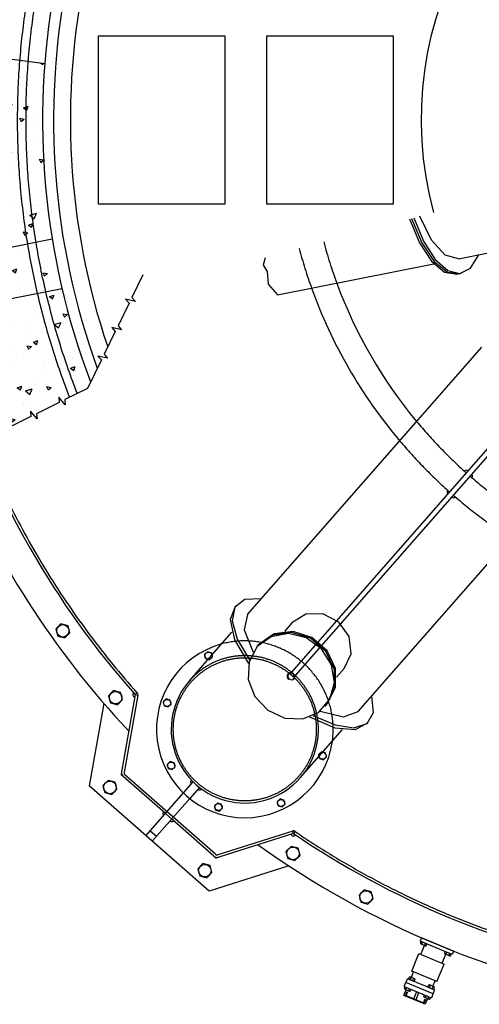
# Model space of a CAD drawing. Extents: x -1507204116 to 3732041488, y -170180604 to 62810664.
# Tile 20 of 54: x 123439 to 124531, y -693 to 1645. Entities that reach past the tile are written whole.
import ezdxf

# ---------------------------------------------------------------- set-up
doc = ezdxf.new("R2010")
doc.units = 0
doc.header["$LTSCALE"] = 1000
doc.header["$MEASUREMENT"] = 0
for name, pattern in [('TRATTEGGIATAX2', [1.5, 1, -0.5]), ('TRATTI1', [4, 2.5, -1.5]), ('TRATTI2', [10, 6, -4])]:
    doc.linetypes.add(name, pattern=pattern)
doc.layers.get('0').update_dxf_attribs({"linetype": 'CONTINUOUS'})
for name, color, linetype in [('CONTORNO', 7, 'CONTINUOUS'), ('LINEAFIN', 4, 'CONTINUOUS'), ('SALDATUR', 3, 'CONTINUOUS'), ('TRATTEGG', 4, 'CONTINUOUS'), ('TRATTI1', 2, 'TRATTI1'), ('TRATTI2', 2, 'TRATTI2')]:
    doc.layers.add(name, color=color, linetype=linetype)

# ---------------------------------------------------------------- blocks, each defined once
blk = doc.blocks.new('*X229')
at = {"color": 0}
for p, q in [((8451.4, 3915.7), (8456.3, 3919.8)), ((8456.3, 3919.8), (8453.8, 3921.5)), ((8476.2, 3908.8), (8476.2, 3908.8)), ((8443.1, 3884), (8443.1, 3884)), ((8462.1, 3873.7), (8462.1, 3873.7)), ((8491.9, 3859.7), (8491.9, 3859.7)), ((8510.3, 3872.2), (8510.3, 3872.2)), ((8543.9, 3848.9), (8542.9, 3860.1)), ((8550.8, 3854.7), (8542.9, 3860.1)), ((8564, 3865.8), (8564, 3865.8)), ((8591.3, 3861.2), (8591.3, 3861.2)), ((8625.3, 3860.9), (8625.3, 3860.9)), ((8635.9, 3871.6), (8635.9, 3871.6)), ((8671.1, 3853.5), (8675.3, 3862.9)), ((8679.9, 3855.2), (8676.2, 3862.7)), ((8429.1, 3845.8), (8429.1, 3845.8)), ((8439.5, 3847.6), (8439.5, 3847.6)), ((8488.2, 3849.7), (8488.2, 3849.7)), ((8543.9, 3848.9), (8550.8, 3854.7)), ((8544.3, 3835.6), (8544.3, 3835.6)), ((8554.7, 3853.1), (8554.7, 3853.1)), ((8565.1, 3832.9), (8569.7, 3843.2)), ((8565.9, 3853.1), (8565.9, 3853.1)), ((8573.9, 3834.6), (8569.7, 3843.2)), ((8671.1, 3853.5), (8679.9, 3855.2)), ((8676, 3857.9), (8676, 3857.9)), ((8721.1, 3853.3), (8721.1, 3853.9)), ((8721.1, 3853.3), (8721.8, 3853.8)), ((8740.1, 3848.1), (8740.1, 3848.1)), ((8745, 3838), (8745, 3838)), ((8457, 3814.3), (8457, 3814.3)), ((8459.1, 3812.3), (8463.7, 3822.6)), ((8459.1, 3812.3), (8467.9, 3814)), ((8467.9, 3814), (8463.7, 3822.5)), ((8528, 3808.5), (8527.7, 3825.3)), ((8538.9, 3816.4), (8527.7, 3825.3)), ((8528, 3808.5), (8538.9, 3816.4)), ((8565.1, 3832.9), (8573.9, 3834.6)), ((8601, 3826.1), (8601, 3826.1)), ((8646.5, 3832.3), (8646.5, 3832.3)), ((8659.3, 3824.3), (8659.3, 3824.3)), ((8739.1, 3811.7), (8739.1, 3811.7)), ((8774.1, 3811.5), (8774.1, 3811.5)), ((8775.7, 3819.8), (8775.7, 3819.8)), ((8793.7, 3797.3), (8793.4, 3814.2)), ((8804.6, 3805.3), (8793.4, 3814.2)), ((8793.8, 3813.7), (8793.8, 3813.7)), ((8865.9, 3819.8), (8865.9, 3819.8)), ((8937.7, 3825.5), (8937.7, 3825.5)), ((8982.5, 3824.5), (8982.5, 3824.5)), ((9040.3, 3812.6), (9044.8, 3822.9)), ((9040.3, 3812.6), (9049.1, 3814.3)), ((9049.1, 3814.3), (9044.8, 3822.9)), ((9085.1, 3813.8), (9085.1, 3813.8)), ((9224, 3811.6), (9224, 3811.6)), ((8461.2, 3779.5), (8460.2, 3790.7)), ((8468.1, 3785.3), (8460.2, 3790.7)), ((8463.1, 3809.2), (8463.1, 3809.2)), ((8495.7, 3798.9), (8495.7, 3798.9)), ((8505.8, 3790), (8505.8, 3790)), ((8532.3, 3807), (8532.3, 3807)), ((8577.9, 3796.1), (8577.9, 3796.1)), ((8578.3, 3799), (8578.3, 3799)), ((8638.4, 3783.9), (8637.4, 3795.1)), ((8645.3, 3789.6), (8637.4, 3795.1)), ((8638.4, 3783.9), (8645.3, 3789.6)), ((8649.8, 3801.9), (8649.8, 3801.9)), ((8721.9, 3807.9), (8721.9, 3807.9)), ((8751.1, 3790.9), (8751.1, 3790.9)), ((8793.7, 3797.3), (8804.6, 3805.3)), ((8815.6, 3788.2), (8814.6, 3799.4)), ((8822.5, 3794), (8814.7, 3799.4)), ((8815.6, 3788.2), (8822.5, 3794)), ((8830.9, 3790.9), (8830.9, 3790.9)), ((8861.2, 3795.7), (8861.2, 3795.7)), ((8889.3, 3801.3), (8889.3, 3801.3)), ((8909.9, 3797.9), (8909.9, 3797.9)), ((8934.2, 3792), (8938.8, 3802.3)), ((8934.2, 3792), (8943.1, 3793.7)), ((8943.1, 3793.7), (8938.8, 3802.3)), ((8987.6, 3801.2), (8987.6, 3801.2)), ((8992.9, 3792.6), (8991.9, 3803.8)), ((8999.8, 3798.3), (8991.9, 3803.8)), ((8992.9, 3792.6), (8999.8, 3798.4)), ((9004.3, 3790.1), (9004.3, 3790.1)), ((9046.8, 3791.9), (9046.8, 3791.9)), ((9059.4, 3786.1), (9059.1, 3803)), ((9070.3, 3794.1), (9059.1, 3803)), ((9059.4, 3786.1), (9070.3, 3794.1)), ((9074.3, 3803.7), (9074.3, 3803.7)), ((9097.7, 3806.1), (9097.7, 3806.1)), ((9146.4, 3808.2), (9146.4, 3808.2)), ((9170.1, 3796.9), (9169.1, 3808.1)), ((9177, 3802.7), (9169.1, 3808.1)), ((9170.1, 3796.9), (9177, 3802.7)), ((9190.8, 3803.8), (9190.8, 3803.8)), ((9200.3, 3803.7), (9200.3, 3803.7)), ((9203.5, 3791.2), (9203.5, 3791.2)), ((8434, 3784.2), (8434, 3784.2)), ((8437, 3777.2), (8437, 3777.2)), ((8461.2, 3779.5), (8468.1, 3785.3)), ((8497.1, 3772.6), (8497.1, 3772.6)), ((8514.6, 3780.6), (8514.6, 3780.6)), ((8587.5, 3778.1), (8587.5, 3778.1)), ((8624.8, 3785.4), (8624.8, 3785.4)), ((8673.5, 3787.5), (8673.5, 3787.5)), ((8693.3, 3787.7), (8693.3, 3787.7)), ((8716.7, 3765.6), (8716.7, 3765.6)), ((8758.9, 3768.2), (8758.9, 3768.2)), ((8808.1, 3774.9), (8808.1, 3774.9)), ((8828.2, 3771.4), (8832.8, 3781.7)), ((8828.2, 3771.4), (8837.1, 3773.1)), ((8837.1, 3773.1), (8832.8, 3781.6)), ((8902.9, 3780.1), (8902.9, 3780.1)), ((8923.3, 3764.7), (8923.3, 3764.7)), ((8923.5, 3770.3), (8923.5, 3770.3)), ((8960.1, 3778.4), (8960.1, 3778.4)), ((9095.6, 3767.6), (9095.6, 3767.6)), ((9119.2, 3777.2), (9119.2, 3777.2)), ((9166.9, 3783.1), (9166.9, 3783.1)), ((9167.7, 3773.7), (9167.7, 3773.7)), ((9234.3, 3767.1), (9234.3, 3767.1)), ((8416.3, 3748.8), (8416.3, 3748.8)), ((8436.7, 3744.6), (8436.7, 3744.6)), ((8470.9, 3744.6), (8470.9, 3744.6)), ((8473.3, 3752.8), (8473.3, 3752.8)), ((8612.3, 3762.4), (8612.3, 3762.4)), ((8614.9, 3756.4), (8614.9, 3756.4)), ((8680.1, 3757.5), (8680.1, 3757.5)), ((8722.2, 3750.8), (8726.8, 3761)), ((8722.2, 3750.8), (8731.1, 3752.5)), ((8731.1, 3752.5), (8726.8, 3761)), ((8727.3, 3751.1), (8727.3, 3751.1)), ((8807.7, 3744), (8807.7, 3744)), ((8879.8, 3750), (8879.8, 3750)), ((8951.7, 3755.8), (8951.7, 3755.8)), ((9015.3, 3749.5), (9015.3, 3749.5)), ((9023.8, 3761.9), (9023.8, 3761.9)), ((9038.4, 3753.5), (9038.4, 3753.5)), ((8378.4, 3710.1), (8377.5, 3721.3)), ((8385.3, 3715.9), (8377.5, 3721.3)), ((8397.3, 3712.8), (8396.9, 3729.7)), ((8408.2, 3720.8), (8396.9, 3729.7)), ((8397.3, 3712.8), (8408.2, 3720.8)), ((8510.2, 3709.6), (8514.8, 3719.8)), ((8519, 3711.3), (8514.8, 3719.8)), ((8519.8, 3720.3), (8519.8, 3720.3)), ((8528.5, 3723.9), (8528.5, 3723.9)), ((8531.2, 3736), (8531.2, 3736)), ((8555.7, 3714.4), (8554.7, 3725.6)), ((8562.6, 3720.2), (8554.7, 3725.6)), ((8555.7, 3714.4), (8562.6, 3720.2)), ((8591.9, 3726.3), (8591.9, 3726.3)), ((8616.2, 3730.2), (8620.8, 3740.4)), ((8616.2, 3730.2), (8625, 3731.9)), ((8625, 3731.9), (8620.8, 3740.4)), ((8646.3, 3725.8), (8646.3, 3725.8)), ((8663, 3701.7), (8662.6, 3718.5)), ((8673.9, 3709.6), (8662.6, 3718.5)), ((8663.7, 3732.1), (8663.7, 3732.1)), ((8699.9, 3718.4), (8699.9, 3718.4)), ((8732.9, 3718.8), (8731.9, 3730)), ((8739.8, 3724.6), (8731.9, 3730)), ((8732.9, 3718.8), (8739.8, 3724.6)), ((8735.8, 3738.2), (8735.8, 3738.2)), ((8771.9, 3736.7), (8771.9, 3736.7)), ((8810, 3723.3), (8810, 3723.3)), ((8842.2, 3738.3), (8842.2, 3738.3)), ((8858.7, 3725.4), (8858.7, 3725.4)), ((8901.1, 3724.2), (8901.1, 3724.2)), ((8910.1, 3723.1), (8909.1, 3734.4)), ((8917, 3728.9), (8909.2, 3734.3)), ((8910.1, 3723.1), (8917, 3728.9)), ((8936.3, 3728.8), (8936.3, 3728.8)), ((8957.3, 3728.1), (8957.3, 3728.1)), ((9046.5, 3733.6), (9046.5, 3733.6)), ((9060.8, 3722.2), (9060.8, 3722.2)), ((9087.4, 3727.5), (9086.4, 3738.7)), ((9094.3, 3733.3), (9086.4, 3738.7)), ((9087.4, 3727.5), (9094.3, 3733.3)), ((9091.4, 3709.9), (9095.9, 3720.1)), ((9095.2, 3735.7), (9095.2, 3735.7)), ((9100.2, 3711.6), (9095.9, 3720.1)), ((9107.9, 3728.9), (9107.9, 3728.9)), ((9144.5, 3737), (9144.5, 3737)), ((9153.2, 3740.6), (9153.2, 3740.6)), ((9172.8, 3739.1), (9172.8, 3739.1)), ((9197.4, 3730.5), (9202, 3740.8)), ((9197.4, 3730.5), (9206.2, 3732.2)), ((9206.2, 3732.2), (9202, 3740.7)), ((9204.7, 3734), (9204.7, 3734)), ((8375.8, 3708.4), (8375.8, 3708.4)), ((8378.4, 3710.1), (8385.3, 3715.9)), ((8385.8, 3704.7), (8385.8, 3704.7)), ((8404.2, 3688.9), (8408.7, 3699.2)), ((8413, 3690.7), (8408.7, 3699.2)), ((8414.3, 3698.5), (8414.3, 3698.5)), ((8447.9, 3714.5), (8447.9, 3714.5)), ((8450.4, 3712.2), (8450.4, 3712.2)), ((8463.4, 3708.1), (8463.4, 3708.1)), ((8510.2, 3709.6), (8519, 3711.3)), ((8565.2, 3699.4), (8565.2, 3699.4)), ((8573.5, 3712.9), (8573.5, 3712.9)), ((8621.1, 3703.2), (8621.1, 3703.2)), ((8622.2, 3715.1), (8622.2, 3715.1)), ((8657.7, 3711.3), (8657.7, 3711.3)), ((8663, 3701.7), (8673.8, 3709.6)), ((8761.4, 3714.5), (8761.4, 3714.5)), ((8772.8, 3698.5), (8772.8, 3698.5)), ((8864.5, 3716), (8864.5, 3716)), ((8956.3, 3695.3), (8956.3, 3695.3)), ((8985.4, 3689.3), (8989.9, 3699.5)), ((8994.2, 3691), (8989.9, 3699.5)), ((9072.4, 3716.9), (9072.4, 3716.9)), ((9091.4, 3709.9), (9100.2, 3711.6)), ((9109.6, 3697.9), (9109.6, 3697.9)), ((9181.7, 3704), (9181.7, 3704)), ((9187.2, 3704), (9187.2, 3704)), ((9194.3, 3679.3), (9194, 3696.2)), ((9205.2, 3687.3), (9194, 3696.2)), ((9199.7, 3708.1), (9199.7, 3708.1)), ((8369.3, 3686.9), (8369.3, 3686.9)), ((8377.7, 3690.4), (8377.7, 3690.4)), ((8404.2, 3688.9), (8413, 3690.7)), ((8484.4, 3675.6), (8484.4, 3675.6)), ((8484.9, 3674.8), (8484.9, 3674.8)), ((8628.8, 3686.7), (8628.8, 3686.7)), ((8680.4, 3689.2), (8680.4, 3689.2)), ((8712.9, 3682.4), (8712.9, 3682.4)), ((8795.4, 3677.9), (8795.4, 3677.9)), ((8821.6, 3674.2), (8821.6, 3674.2)), ((8965.6, 3686.1), (8965.6, 3686.1)), ((8985.4, 3689.3), (8994.2, 3691)), ((8991.4, 3691.5), (8991.4, 3691.5)), ((9037.7, 3692.1), (9037.7, 3692.1)), ((9048.8, 3674.6), (9048.8, 3674.6)), ((9085.4, 3682.7), (9085.4, 3682.7)), ((9106.4, 3680.3), (9106.4, 3680.3)), ((9181.9, 3662.4), (9180.9, 3673.6)), ((9188.8, 3668.2), (9180.9, 3673.6)), ((9194.3, 3679.3), (9205.2, 3687.3)), ((9231.7, 3671.4), (9231.7, 3671.4)), ((8403.4, 3650.3), (8403.4, 3650.3)), ((8469.5, 3669.6), (8469.5, 3669.6)), ((8472.9, 3645), (8472, 3656.2)), ((8479.8, 3650.8), (8472, 3656.2)), ((8472.9, 3645), (8479.8, 3650.8)), ((8533.7, 3650.5), (8533.7, 3650.5)), ((8562, 3649), (8562, 3649)), ((8598.7, 3657.1), (8598.7, 3657.1)), ((8599.2, 3662.8), (8599.2, 3662.8)), ((8605.8, 3656.6), (8605.8, 3656.6)), ((8650.2, 3649.4), (8649.2, 3660.6)), ((8657.1, 3655.1), (8649.2, 3660.6)), ((8650.2, 3649.4), (8657.1, 3655.2)), ((8677.7, 3662.4), (8677.7, 3662.4)), ((8714.4, 3652.6), (8714.4, 3652.6)), ((8749.8, 3668.4), (8749.8, 3668.4)), ((8758.8, 3650.8), (8758.8, 3650.8)), ((8773.3, 3648), (8777.9, 3658.3)), ((8773.3, 3648), (8782.2, 3649.8)), ((8782.2, 3649.8), (8777.9, 3658.3)), ((8805.4, 3661.8), (8805.4, 3661.8)), ((8807.5, 3652.9), (8807.5, 3652.9)), ((8827.4, 3653.7), (8826.4, 3664.9)), ((8834.3, 3659.5), (8826.4, 3664.9)), ((8827.4, 3653.7), (8834.3, 3659.5)), ((8842.1, 3669.9), (8842.1, 3669.9)), ((8995.2, 3661.1), (8995.2, 3661.1)), ((9004.6, 3658.1), (9003.6, 3669.3)), ((9011.5, 3663.9), (9003.6, 3669.3)), ((9004.6, 3658.1), (9011.5, 3663.9)), ((9025.4, 3654.9), (9025.4, 3654.9)), ((9043.9, 3663.2), (9043.9, 3663.2)), ((9074.7, 3652.4), (9074.7, 3652.4)), ((9121.6, 3666.6), (9121.6, 3666.6)), ((9140.7, 3653.8), (9140.7, 3653.8)), ((9181.9, 3662.4), (9188.8, 3668.2)), ((9218.6, 3664.3), (9218.6, 3664.3)), ((9221.2, 3667.4), (9221.2, 3667.4)), ((8389.7, 3638.7), (8389.7, 3638.7)), ((8412.1, 3635.7), (8412.1, 3635.7)), ((8461.8, 3644.8), (8461.8, 3644.8)), ((8518.4, 3639), (8518.4, 3639)), ((8522.3, 3640.5), (8522.3, 3640.5)), ((8571, 3642.6), (8571, 3642.6)), ((8633.2, 3626.2), (8633.2, 3626.2)), ((8648.6, 3646), (8648.6, 3646)), ((8653.9, 3628.2), (8653.9, 3628.2)), ((8667.3, 3627.4), (8671.9, 3637.7)), ((8667.3, 3627.4), (8676.1, 3629.2)), ((8676.1, 3629.2), (8671.9, 3637.7)), ((8786.7, 3628.8), (8786.7, 3628.8)), ((8829.4, 3641.3), (8829.4, 3641.3)), ((9026.4, 3628.5), (9026.4, 3628.5)), ((9123.5, 3628.2), (9123.5, 3628.2)), ((9140.4, 3643.7), (9140.4, 3643.7)), ((9195.6, 3634.2), (9195.6, 3634.2)), ((9233.2, 3633.2), (9233.2, 3633.2)), ((9248.5, 3627.8), (9253.1, 3638)), ((9248.5, 3627.8), (9257.3, 3629.5)), ((9257.3, 3629.5), (9253.1, 3638)), ((9255.2, 3630.8), (9255.2, 3630.8)), ((8498.8, 3605.1), (8498.8, 3605.1)), ((8532.2, 3606), (8531.8, 3622.9)), ((8543.1, 3614), (8531.9, 3622.9)), ((8532.2, 3606), (8543.1, 3614)), ((8539.6, 3602.9), (8539.6, 3602.9)), ((8552.4, 3602.4), (8552.4, 3602.4)), ((8561.3, 3606.8), (8565.9, 3617.1)), ((8561.3, 3606.8), (8570.1, 3608.6)), ((8570.1, 3608.5), (8565.9, 3617.1)), ((8642.8, 3616.9), (8642.8, 3616.9)), ((8746.4, 3607.6), (8746.4, 3607.6)), ((8748.4, 3616), (8748.4, 3616)), ((8783, 3615.7), (8783, 3615.7)), ((8797.9, 3594.8), (8797.5, 3611.7)), ((8808.8, 3602.8), (8797.5, 3611.7)), ((8797.9, 3594.8), (8808.8, 3602.8)), ((8835.6, 3604.5), (8835.6, 3604.5)), ((8863.4, 3604.7), (8863.4, 3604.7)), ((8979.5, 3616.3), (8979.5, 3616.3)), ((8989.8, 3620.4), (8989.8, 3620.4)), ((9051.6, 3622.4), (9051.6, 3622.4)), ((9059.4, 3618.3), (9059.4, 3618.3)), ((9099.1, 3593), (9098.1, 3604.2)), ((9106, 3598.8), (9098.1, 3604.2)), ((9142.5, 3607.1), (9147.1, 3617.4)), ((9142.5, 3607.1), (9151.3, 3608.9)), ((9151.3, 3608.9), (9147.1, 3617.4)), ((9174.4, 3607.1), (9174.4, 3607.1)), ((9229.2, 3601.1), (9229.2, 3601.1)), ((8566.9, 3585.9), (8566.5, 3591.2)), ((8574.3, 3585.7), (8566.5, 3591.1)), ((8572.9, 3584.5), (8574.3, 3585.7)), ((8619.7, 3586.9), (8619.7, 3586.9)), ((8667.2, 3589.6), (8667.2, 3589.6)), ((8691.6, 3592.6), (8691.6, 3592.6)), ((8707.5, 3578.3), (8707.5, 3578.3)), ((8744.7, 3584.3), (8743.7, 3595.5)), ((8751.6, 3590.1), (8743.7, 3595.5)), ((8744.7, 3584.3), (8751.6, 3590.1)), ((8756.2, 3580.4), (8756.2, 3580.4)), ((8763.7, 3598.7), (8763.7, 3598.7)), ((8782.4, 3579.4), (8782.4, 3579.4)), ((8833.9, 3583.8), (8833.9, 3583.8)), ((8838.3, 3586.8), (8838.3, 3586.8)), ((8921.9, 3588.7), (8920.9, 3599.9)), ((8928.8, 3594.4), (8920.9, 3599.9)), ((8921.9, 3588.7), (8928.8, 3594.4)), ((8944, 3588.6), (8944, 3588.6)), ((8978.2, 3591.9), (8978.2, 3591.9)), ((8992.7, 3590.8), (8992.7, 3590.8)), ((9036.5, 3586.5), (9041, 3596.8)), ((9036.5, 3586.5), (9045.3, 3588.3)), ((9045.3, 3588.3), (9041, 3596.8)), ((9063.6, 3583.7), (9063.2, 3600.5)), ((9074.5, 3591.6), (9063.2, 3600.5)), ((9063.6, 3583.7), (9074.5, 3591.6)), ((9070.3, 3594.2), (9070.3, 3594.2)), ((9081.7, 3599.6), (9081.7, 3599.6)), ((9088.6, 3582.7), (9088.6, 3582.7)), ((9093.4, 3581.7), (9093.4, 3581.7)), ((9099.1, 3593), (9106, 3598.8)), ((9174.2, 3579), (9174.2, 3579)), ((9180.5, 3599), (9180.5, 3599)), ((9210.8, 3587.1), (9210.8, 3587.1)), ((9232.6, 3594.5), (9232.6, 3594.5)), ((8724, 3561.5), (8724, 3561.5)), ((8800.7, 3559), (8800.7, 3559)), ((8824.4, 3545.3), (8829, 3555.6)), ((8833.3, 3547), (8829, 3555.6)), ((8897.4, 3568.1), (8897.4, 3568.1)), ((8930.4, 3565.9), (8935, 3576.2)), ((8930.4, 3565.9), (8939.3, 3567.7)), ((8930.8, 3566.2), (8930.8, 3566.2)), ((8939.3, 3567.6), (8935, 3576.2)), ((8944.6, 3570.9), (8944.6, 3570.9)), ((8967.4, 3574.3), (8967.4, 3574.3)), ((9012.3, 3555.3), (9012.3, 3555.3)), ((9137.4, 3558.4), (9137.4, 3558.4)), ((9208.4, 3570.5), (9208.4, 3570.5)), ((9209.5, 3564.5), (9209.5, 3564.5)), ((9266, 3558.2), (9266, 3558.2)), ((8687.4, 3553.4), (8687.4, 3553.4)), ((8701.3, 3553), (8701.3, 3553)), ((8718.4, 3524.7), (8723, 3535)), ((8727.2, 3526.4), (8723, 3535)), ((8779.2, 3532.6), (8779.2, 3532.6)), ((8816.4, 3542.8), (8816.4, 3542.8)), ((8824.4, 3545.3), (8833.3, 3547)), ((8849.5, 3534.7), (8849.5, 3534.7)), ((8921.6, 3540.8), (8921.6, 3540.8)), ((8931.5, 3531.5), (8931.5, 3531.5)), ((8993.5, 3546.6), (8993.5, 3546.6)), ((9016.4, 3523.6), (9015.4, 3534.8)), ((9023.3, 3529.4), (9015.4, 3534.8)), ((9022.6, 3545.4), (9022.6, 3545.4)), ((9065.6, 3552.7), (9065.6, 3552.7)), ((9127.4, 3545.1), (9127.4, 3545.1)), ((9192.8, 3537.4), (9192.6, 3539.2)), ((9195, 3537.5), (9192.6, 3539.2)), ((8705, 3508), (8705, 3508)), ((8705.5, 3522.9), (8705.5, 3522.9)), ((8718.4, 3524.7), (8727.2, 3526.4)), ((8735.3, 3516.4), (8735.3, 3516.4)), ((8777.6, 3529), (8777.6, 3529)), ((8782.6, 3511.4), (8782.6, 3511.4)), ((8839.2, 3519.2), (8838.2, 3530.4)), ((8846.1, 3525), (8838.2, 3530.4)), ((8839.2, 3519.2), (8846.1, 3525)), ((8871.8, 3511.9), (8871.8, 3511.9)), ((8892.8, 3516.2), (8892.8, 3516.2)), ((8908.4, 3520.1), (8908.4, 3520.1)), ((8941.5, 3518.3), (8941.5, 3518.3)), ((9016.4, 3523.6), (9023.3, 3529.4)), ((9019.1, 3521.7), (9019.1, 3521.7)), ((9046.3, 3518.7), (9046.3, 3518.7)), ((9102.5, 3513), (9102.5, 3513)), ((9115.2, 3524.8), (9115.2, 3524.8)), ((8814.6, 3489.3), (8814.6, 3489.3)), ((8850.4, 3506.2), (8850.4, 3506.2)), ((8932.8, 3488), (8932.5, 3504.9)), ((8943.7, 3496), (8932.5, 3504.9)), ((8932.8, 3488), (8943.7, 3496)), ((8958.6, 3501.1), (8958.6, 3501.1)), ((8963.6, 3491.2), (8963.6, 3491.2)), ((8965.5, 3494.9), (8965.5, 3494.9)), ((9087.6, 3483.8), (9092.1, 3494.1)), ((9087.6, 3483.8), (9096.4, 3485.5)), ((9096.4, 3485.5), (9092.1, 3494.1)), ((8720.2, 3478.3), (8720.2, 3478.3)), ((8756.4, 3449.8), (8755.4, 3461)), ((8763.3, 3455.6), (8755.5, 3461)), ((8769.3, 3479.8), (8769.3, 3479.8)), ((8849.4, 3465.8), (8849.4, 3465.8)), ((8863.4, 3465), (8863.4, 3465)), ((8884.5, 3469.6), (8884.5, 3469.6)), ((8933.7, 3454.2), (8932.7, 3465.4)), ((8940.6, 3460), (8932.7, 3465.4)), ((8935.5, 3471.1), (8935.5, 3471.1)), ((8981.6, 3463.2), (8986.1, 3473.5)), ((8981.6, 3463.2), (8990.4, 3464.9)), ((8990.4, 3464.9), (8986.1, 3473.5)), ((9007.4, 3476.8), (9007.4, 3476.8)), ((9056.2, 3470.5), (9056.2, 3470.5)), ((9079.5, 3482.9), (9079.5, 3482.9)), ((9080.3, 3482.1), (9080.3, 3482.1)), ((9092.8, 3478.6), (9092.8, 3478.6)), ((8719.5, 3453.2), (8719.5, 3453.2)), ((8731.4, 3438.9), (8731.4, 3438.9)), ((8756.4, 3449.8), (8763.3, 3455.6)), ((8791.6, 3459.2), (8791.6, 3459.2)), ((8803.3, 3443.2), (8803.3, 3443.2)), ((8812.8, 3457.7), (8812.8, 3457.7)), ((8841.5, 3443.7), (8841.5, 3443.7)), ((8875.5, 3442.6), (8880.1, 3452.9)), ((8875.5, 3442.6), (8884.4, 3444.3)), ((8884.4, 3444.3), (8880.1, 3452.9)), ((8890.2, 3445.8), (8890.2, 3445.8)), ((8933.7, 3454.2), (8940.6, 3460)), ((8967.9, 3449.2), (8967.9, 3449.2)), ((8999.5, 3458.3), (8999.5, 3458.3)), ((9078, 3454), (9078, 3454)), ((8769.5, 3422), (8774.1, 3432.3)), ((8769.5, 3422), (8778.4, 3423.7)), ((8778.4, 3423.7), (8774.1, 3432.3)), ((8828.5, 3419.6), (8828.5, 3419.6)), ((8904.6, 3436.9), (8904.6, 3436.9)), ((8918.5, 3433), (8918.5, 3433)), ((8972.5, 3431.4), (8972.5, 3431.4)), ((8997.2, 3416.3), (8997.2, 3416.3)), ((9033.5, 3421.7), (9033.5, 3421.7)), ((9033.8, 3424.4), (9033.8, 3424.4)), ((8753.8, 3403.5), (8753.8, 3403.5)), ((8790.4, 3411.6), (8790.4, 3411.6)), ((8802, 3394), (8801.7, 3409.3)), ((8813, 3400.3), (8801.7, 3409.2)), ((8804.1, 3393.9), (8813, 3400.4)), ((8837.3, 3406.6), (8837.3, 3406.6)), ((8850.4, 3390.8), (8849.9, 3396)), ((8857.8, 3390.5), (8849.9, 3396)), ((8877.4, 3395.3), (8877.4, 3395.3)), ((8949.4, 3401.3), (8949.4, 3401.3)), ((8952.5, 3396.4), (8952.5, 3396.4)), ((9021.3, 3407.1), (9021.3, 3407.1)), ((9028.2, 3389.1), (9027.2, 3400.3)), ((9035.1, 3394.9), (9027.2, 3400.3)), ((9028.2, 3389.1), (9035.1, 3394.9)), ((8857.6, 3390.3), (8857.8, 3390.5)), ((9026.8, 3381.5), (9026.8, 3381.5))]:
    blk.add_line(p, q, dxfattribs=at)

msp = doc.modelspace()

# ---------------------------------------------------------------- linework, layer by layer
at = {"layer": 'CONTORNO', "color": 0, "lineweight": -2}
for p, q in [((124481.6, 1077.1), (124663.2, 1113.2)), ((124051.5, 991.6), (124422.8, 1065.4)), ((124477.7, 1040.7), (124488.4, 1042.8)), ((123980.2, 232.5), (124537.1, 867.5)), ((124243.4, 1.7), (124800.2, 636.7)), ((124085.8, 212.7), (124067.9, 192.3)), ((123536.8, 210.3), (123524.6, 198.1)), ((123524.6, 198.1), (123529.1, 181.3)), ((123553.6, 205.8), (123536.8, 210.3)), ((123545.8, 176.9), (123558, 189.1)), ((123558, 189.1), (123553.6, 205.8)), ((123842.2, 75.1), (123943.1, 190.2)), ((123529.1, 181.3), (123545.8, 176.9)), ((123885, 144.1), (123878, 137.1)), ((123894.5, 141.5), (123885, 144.1)), ((123897, 132.1), (123894.5, 141.5)), ((124003, 156.1), (124008, 161.8)), ((123878, 137.1), (123880.6, 127.7)), ((123880.6, 127.7), (123890.1, 125.1)), ((123890.1, 125.1), (123897, 132.1)), ((124210, 103.8), (124192, 83.4)), ((123662, 51.6), (123649.7, 39.4)), ((123678.7, 47.2), (123662, 51.6)), ((123683.2, 30.4), (123678.7, 47.2)), ((123649.7, 39.4), (123654.2, 22.7)), ((123670.9, 18.2), (123683.2, 30.4)), ((123713.5, 42.1), (123680.8, -141.5)), ((123786.6, 31.9), (123779.6, 24.9)), ((123779.6, 24.9), (123782.2, 15.4)), ((123796, 29.3), (123786.6, 31.9)), ((123798.6, 19.8), (123796, 29.3)), ((123638.7, 21.2), (123603.8, -174.8)), ((123654.2, 22.7), (123670.9, 18.2)), ((123782.2, 15.4), (123791.6, 12.9)), ((123791.6, 12.9), (123798.6, 19.8)), ((124164.6, 14.3), (124169.6, 20)), ((124105.3, -155.7), (124206.2, -40.6)), ((124155.9, -93.5), (124148.9, -100.4)), ((124165.4, -96), (124155.9, -93.5)), ((124148.9, -100.4), (124151.5, -109.9)), ((124151.5, -109.9), (124161, -112.5)), ((124161, -112.5), (124167.9, -105.5)), ((124167.9, -105.5), (124165.4, -96)), ((123796.3, -117.1), (123789.4, -124)), ((123789.4, -124), (123791.9, -133.5)), ((123791.9, -133.5), (123801.4, -136)), ((123805.8, -119.6), (123796.3, -117.1)), ((123801.4, -136), (123808.3, -129.1)), ((123808.3, -129.1), (123805.8, -119.6)), ((123648.8, -161.5), (123636.6, -173.7)), ((123665.5, -166), (123648.8, -161.5)), ((123784.9, -240.5), (123684.7, -152.6)), ((123888.7, -424.6), (123603.8, -174.8)), ((123636.6, -173.7), (123641, -190.5)), ((123657.8, -195), (123670, -182.7)), ((123670, -182.7), (123665.5, -166)), ((123641, -190.5), (123657.8, -195)), ((123738.8, -293.1), (123827.9, -191.4)), ((123843, -204.6), (123753.8, -306.3)), ((124057.5, -205.7), (124050.5, -212.6)), ((124066.9, -208.2), (124057.5, -205.7)), ((124069.5, -217.7), (124066.9, -208.2)), ((123908.5, -215.5), (123901.6, -222.4)), ((123901.6, -222.4), (123904.1, -231.9)), ((123904.1, -231.9), (123913.6, -234.4)), ((123918, -218), (123908.5, -215.5)), ((123913.6, -234.4), (123920.6, -227.5)), ((123920.6, -227.5), (123918, -218)), ((124050.5, -212.6), (124053.1, -222.1)), ((124053.1, -222.1), (124062.5, -224.7)), ((124062.5, -224.7), (124069.5, -217.7)), ((123900.1, -341.5), (123800, -253.6)), ((123763.7, -295), (123748.7, -281.8)), ((124089.4, -287.6), (123911.7, -343.9)), ((124083.9, -318.4), (124071.7, -330.7)), ((124100.7, -322.9), (124083.9, -318.4)), ((124105.2, -339.6), (124100.7, -322.9)), ((124071.7, -330.7), (124076.2, -347.4)), ((124076.2, -347.4), (124092.9, -351.9)), ((124092.9, -351.9), (124105.2, -339.6)), ((123874.4, -359.3), (123862.1, -371.5)), ((123862.1, -371.5), (123866.6, -388.3)), ((123891.1, -363.8), (123874.4, -359.3)), ((124078.4, -364.5), (123888.7, -424.6)), ((123895.6, -380.5), (123891.1, -363.8)), ((123866.6, -388.3), (123883.3, -392.8)), ((123883.3, -392.8), (123895.6, -380.5)), ((124257.6, -421.8), (124245.4, -434)), ((124245.4, -434), (124249.8, -450.8)), ((124274.3, -426.3), (124257.6, -421.8)), ((124266.6, -455.2), (124278.8, -443)), ((124278.8, -443), (124274.3, -426.3)), ((124249.8, -450.8), (124266.6, -455.2)), ((124393.6, -535.8), (124390.5, -543.2)), ((124393.6, -535.8), (124393.4, -535.3)), ((124469.8, -567.4), (124393.6, -535.8)), ((124466.8, -574.8), (124390.5, -543.2)), ((124391.1, -548.5), (124392.9, -544.2)), ((124392.3, -574.8), (124401.2, -553.4)), ((124392.6, -549.8), (124403, -554.1)), ((124394.5, -549.9), (124396.3, -545.6)), ((124401.5, -552.8), (124403.3, -548.5)), ((124404.9, -554.2), (124406.7, -549.9)), ((124370.5, -614.5), (124387.7, -572.9)), ((124387.7, -572.9), (124447.8, -597.8)), ((124443.1, -595.9), (124452, -574.4)), ((124448.8, -572.4), (124450.6, -568.1)), ((124460.7, -578), (124450.3, -573.7)), ((124452.3, -573.8), (124454, -569.5)), ((124459.2, -576.7), (124461, -572.4)), ((124462.7, -578.1), (124464.4, -573.8)), ((124469.8, -567.4), (124466.8, -574.8)), ((124470.3, -567.2), (124469.8, -567.4)), ((124430.5, -639.4), (124447.8, -597.8)), ((124362.9, -632.8), (124364.9, -628)), ((124366.4, -634.3), (124368.4, -629.5)), ((124366.9, -628.1), (124377.3, -632.4)), ((124367.3, -635.3), (124375.1, -616.4)), ((124430.5, -639.4), (124370.5, -614.5)), ((124352.7, -650.9), (124360.3, -632.5)), ((124352.7, -650.9), (124417.4, -677.7)), ((124353.2, -656.2), (124355, -651.9)), ((124421.2, -668.5), (124356.5, -641.7)), ((124356.7, -657.6), (124358.5, -653.3)), ((124425, -659.3), (124360.3, -632.5)), ((124373.3, -637.1), (124375.3, -632.3)), ((124376.8, -638.6), (124378.8, -633.8)), ((124409.1, -652), (124411.1, -647.1)), ((124412.6, -653.4), (124414.5, -648.6)), ((124423.5, -651.6), (124413.1, -647.3)), ((124419.5, -656.3), (124421.5, -651.5)), ((124420.6, -650.4), (124425.9, -637.4)), ((124423, -657.7), (124424.9, -652.9)), ((124352, -672.3), (124357.6, -658.7)), ((124402.8, -693.3), (124352, -672.3)), ((124354.7, -657.5), (124365.1, -661.8)), ((124363.6, -660.5), (124365.4, -656.2)), ((124367.1, -661.9), (124368.9, -657.6)), ((124374.6, -681.7), (124382.3, -663.2)), ((124380.1, -684), (124387.8, -665.5)), ((124399.4, -675.3), (124401.2, -671)), ((124411.3, -681), (124400.9, -676.7)), ((124402.9, -676.8), (124404.7, -672.5)), ((124409.8, -679.6), (124411.6, -675.3)), ((124413.3, -681.1), (124415.1, -676.8)), ((124425, -659.3), (124417.4, -677.7)), ((124408.4, -679.8), (124402.8, -693.3))]:
    msp.add_line(p, q, dxfattribs=at)
for points in [[(123926.1, 1207), (123626.1, 1207), (123626.1, 1607), (123926.1, 1607)], [(124326.1, 1607), (124326.1, 1207), (124026.1, 1207), (124026.1, 1607)]]:
    msp.add_lwpolyline(points, close=True, dxfattribs=at)
at = {"layer": 'CONTORNO', "color": 0, "linetype": 'Continuous', "lineweight": -2}
for points in [[(124364.9, 1171.7, 0), (124388.7, 1114.8, 0), (124417.5, 1071.3, 0), (124448.2, 1045.7, 0), (124477.7, 1040.7, 0)], [(124370.1, 1173.1, 0), (124394.6, 1114.8, 0), (124424.2, 1070.8, 0), (124455.7, 1045.7, 0), (124485.7, 1042.4, 0)], [(124375.3, 1174.5, 0), (124398.4, 1118.9, 0), (124426.2, 1075.8, 0), (124456, 1049.4, 0), (124485, 1042.3, 0), (124510.4, 1055.1, 0), (124529.7, 1086.7, 0)], [(124481.6, 1077.1, 0), (124449.7, 1085.7, 0), (124417.5, 1121.5, 0), (124390.2, 1178.5, 0)], [(124012.5, 269.3, 0), (123973.6, 267.9, 0), (123949.8, 249.9, 0), (123943.7, 217.5, 0), (123955.9, 174.1, 0), (123985.1, 124.4, 0)], [(123951.6, 252.7, 0), (123938.7, 220.2, 0), (123949.5, 172.2, 0), (123982.7, 115.7, 0)], [(124210, 103.8, 0), (124226.3, 139.3, 0), (124221.6, 179.8, 0), (124197.2, 214.5, 0), (124159.6, 234.2, 0), (124118.8, 233.5, 0), (124085.8, 212.7, 0)], [(123980.2, 232.5, 0), (123972.3, 195.8, 0), (123993.3, 142.7, 0)], [(124167.4, 17.5, 0), (124187.3, 56.6, 0), (124187.1, 102.1, 0), (124166.6, 144.8, 0), (124130.1, 176.2, 0), (124084.8, 190, 0), (124039.9, 183.3, 0), (124004.4, 157.6, 0)], [(124169.6, 20, 0), (124189.5, 58.8, 0), (124189.4, 104, 0), (124169.4, 146.5, 0), (124133.5, 178.1, 0), (124088.6, 192.4, 0), (124043.9, 186.5, 0), (124008, 161.8, 0)], [(124003, 156.1, 0), (123983.8, 120.1, 0), (123982, 78.2, 0), (123997.7, 37.4, 0), (124028.4, 4.9, 0), (124068.6, -13.7, 0), (124111.4, -15.2, 0), (124149.5, 0.6, 0), (124176.2, 31.1, 0), (124186.9, 70.9, 0), (124179.8, 113.2, 0), (124156.1, 150.6, 0), (124119.9, 176.8, 0), (124077.5, 187, 0), (124036.1, 179.7, 0), (124003, 156.1, 0)], [(124091.3, 78.6, 0), (124093.4, 83.5, 0), (124092.2, 89, 0), (124088.2, 93.2, 0), (124082.7, 94.7, 0), (124077.6, 93, 0), (124074.6, 88.7, 0), (124074.7, 83.2, 0), (124077.8, 78.4, 0)], [(124077.4, 90.8, 0), (124075.7, 86.8, 0), (124076.6, 82.3, 0), (124079.7, 78.7, 0), (124084.1, 77.2, 0), (124088.5, 78.2, 0), (124091.3, 81.5, 0), (124091.8, 85.9, 0), (124089.7, 90.1, 0), (124085.8, 92.7, 0), (124081.2, 93, 0), (124077.4, 90.8, 0)], [(124135.6, -7.5, 0), (124188.6, -30, 0), (124233.2, -36.5, 0), (124264.6, -26.2, 0), (124279.3, -0.2, 0), (124275.7, 38.6, 0)], [(124152.7, 3, 0), (124208, -11, 0), (124243.4, 1.7, 0)], [(124127.2, -11, 0), (124187.6, -36.6, 0), (124236.6, -41.1, 0), (124267.1, -24, 0)]]:
    msp.add_polyline3d(points, dxfattribs=at)
at = {"layer": 'CONTORNO', "color": 0, "lineweight": -2}
for centre, radius in [((123541.3, 193.6), 15), ((123887.5, 134.6), 8.5), ((123666.5, 34.9), 15), ((123789.1, 22.4), 8.5), ((124158.4, -103), 8.5), ((123798.9, -126.5), 8.5), ((123653.3, -178.2), 15), ((124060, -215.2), 8.5), ((123911.1, -224.9), 8.5), ((124088.4, -335.1), 15), ((123878.8, -376), 15), ((124262.1, -438.5), 15)]:
    msp.add_circle(centre, radius, dxfattribs=at)
for centre, radius, start, end in [((125243, 1407), 1180.2, 199.7776, 220.2224), ((125243, 1407), 1119.8, 200.2405, 219.7595), ((125243, 1407), 2050, 197.6919, 221.7453), ((125243, 1407), 2120, 202.0961, 223.218), ((123973.8, -40.3), 210, 105.1927, 352.3073), ((123973.8, -40.3), 175, 138.75, 318.75), ((123692.7, -143.6), 12, 169.9221, 228.75), ((125243, 1407), 2050, 235.7547, 259.2453), ((125243, 1407), 2120, 234.282, 260.718), ((123908, -332.5), 12, 228.75, 287.5779), ((124393.7, -547), 3.06, 209.6211, 285.3789), ((124402.1, -541.6), 11.3, 228.0288, 266.9712), ((124404.1, -551.3), 3.06, 209.6211, 285.3789), ((124451.5, -570.9), 3.06, 209.6211, 285.3789), ((124459.8, -565.5), 11.3, 228.0288, 266.9712), ((124461.9, -575.2), 3.06, 209.6211, 285.3789), ((124365.7, -631), 3.06, 29.6211, 105.3789), ((124367.8, -640.7), 11.3, 48.0288, 86.9712), ((124365.5, -631.3), 3.06, 209.6211, 285.3789), ((124373.9, -625.9), 11.3, 228.0288, 266.9712), ((124376, -635.6), 3.06, 209.6211, 285.3789), ((124376.1, -635.3), 3.06, 29.6211, 105.3789), ((124411.7, -650.5), 3.06, 209.6211, 285.3789), ((124411.9, -650.1), 3.06, 29.6211, 105.3789), ((124420.1, -645), 11.3, 228.0288, 266.9712), ((124414, -659.8), 11.3, 48.0288, 86.9712), ((124422.3, -654.4), 3.06, 29.6211, 105.3789), ((124355.9, -654.7), 3.06, 209.6211, 285.3789), ((124364.2, -649.3), 11.3, 228.0288, 266.9712), ((124366.3, -659), 3.06, 209.6211, 285.3789), ((124402.1, -673.8), 3.06, 209.6211, 285.3789), ((124410.4, -668.4), 11.3, 228.0288, 266.9712), ((124422.1, -654.8), 3.06, 209.6211, 285.3789), ((124412.5, -678.1), 3.06, 209.6211, 285.3789)]:
    msp.add_arc(centre, radius, start, end, dxfattribs=at)
at = {"layer": 'LINEAFIN', "color": 0, "lineweight": -2}
for p, q in [((123206.3, 1579.3), (123498.1, 1540.9)), ((123731.8, 1039.2), (123705.4, 985.3)), ((123705.4, 985.3), (123713.8, 976.1)), ((123698.8, 971.8), (123672.4, 917.9)), ((123690.4, 981.1), (123698.8, 971.8)), ((123713.8, 976.1), (123690.4, 981.1)), ((123657.4, 913.6), (123665.8, 904.3)), ((123680.8, 908.7), (123657.4, 913.6)), ((123672.4, 917.9), (123680.8, 908.7)), ((123665.8, 904.3), (123639.4, 850.5)), ((123624.3, 846.2), (123632.8, 836.9)), ((123647.8, 841.2), (123624.3, 846.2)), ((123639.4, 850.5), (123647.8, 841.2)), ((123632.8, 836.9), (123599.7, 769.4)), ((123531.5, 748.5), (123532.5, 736)), ((123547.1, 730.3), (123531.5, 748.5)), ((123599.7, 769.4), (123546, 742.7)), ((123532.5, 736), (123478.8, 709.2)), ((123546, 742.7), (123547.1, 730.3)), ((123465.3, 702.5), (123411.6, 675.7)), ((123464.3, 715), (123465.3, 702.5)), ((123479.9, 696.8), (123464.3, 715)), ((123478.8, 709.2), (123479.9, 696.8)), ((123680.8, -141.5), (123679.7, -148.1)), ((123684.7, -152.6), (123679.7, -148.1)), ((123900.1, -341.5), (123905.2, -346)), ((123911.7, -343.9), (123905.2, -346))]:
    msp.add_line(p, q, dxfattribs=at)
msp.add_lwpolyline([(124021.8, 1079.8), (124017.1, 1062.2), (124027.3, 1046.9), (124029, 1016.8), (124051.5, 991.6)], dxfattribs=at)
for radius, end in [(1750, 200.8232), (1723.8, 200.0034), (1683.8, 198.6783), (850, 195)]:
    msp.add_arc((125243, 1407), radius, 15, end, dxfattribs=at)
at = {"layer": 'SALDATUR', "color": 0, "lineweight": -2}
for centre, radius, start, end in [((124500.1, 569), 6, 48.75, 138.2895), ((124509.2, 561.1), 6, 319.2105, 48.75), ((124460.4, 523.7), 6, 138.3131, 228.75), ((124469.4, 515.8), 6, 228.75, 319.1869), ((123713.5, 42.1), 6, 131.6614, 259.9221), ((123716.3, 43.1), 3.72, 326.2366, 71.6719), ((123784.9, -240.5), 6, 138.75, 228.75), ((123800, -253.6), 6, 228.75, 318.75), ((124089.4, -287.6), 6, 197.5779, 325.8386), ((124090, -284.7), 3.72, 25.8281, 131.2634)]:
    msp.add_arc(centre, radius, start, end, dxfattribs=at)
at = {"layer": 'SALDATUR', "color": 0, "linetype": 'TRATTEGGIATAX2', "lineweight": -2}
for centre, start, end in [((123851, -165.1), 134.4919, 228.75), ((123866.1, -178.2), 228.75, 323.0081)]:
    msp.add_arc(centre, 6, start, end, dxfattribs=at)
at = {"layer": 'TRATTI1', "color": 0, "lineweight": -2}
for p, q in [((123827.9, -191.4), (123851, -165.1)), ((123866.1, -178.2), (123843, -204.6)), ((123800, -253.6), (123784.9, -240.5)), ((124354.8, -673.5), (124357.4, -672.4)), ((124355.5, -673.2), (124359.8, -662.7)), ((124357.4, -672.4), (124361.2, -663.2)), ((124357.4, -672.4), (124398.9, -689.6)), ((124398.9, -689.6), (124402.6, -680.4)), ((124398.9, -689.6), (124399.9, -692.2)), ((124399.7, -691.5), (124404, -681))]:
    msp.add_line(p, q, dxfattribs=at)
at = {"layer": 'TRATTI2', "color": 0, "lineweight": -2}
for p, q in [((123343.3, 1090.3), (123515.9, 1124.6)), ((123366.7, 972.6), (123539.3, 1006.9)), ((124892.4, 1016.3), (124084.6, 95.2)), ((124901.4, 1008.4), (124093.6, 87.2)), ((123719.4, 41), (123686.8, -142.5)), ((123717.5, 46.6), (123713.5, 42.1)), ((123713.5, 42.1), (123719.4, 41)), ((123904.1, -337), (123688.7, -148.1)), ((124087.6, -281.9), (123909.9, -338.2)), ((124089.4, -287.6), (124087.6, -281.9)), ((124093.4, -283.1), (124089.4, -287.6))]:
    msp.add_line(p, q, dxfattribs=at)
msp.add_circle((123973.8, -40.3), 170, dxfattribs=at)
for centre, radius, start, end in [((125243, 1407), 1810, 11.6469, 201.3439), ((125243, 1407), 1790, 12.7758, 201.2864), ((125243, 1407), 1180.2, 195, 199.7776), ((125243, 1407), 1119.8, 195, 200.2405), ((125243, 1407), 1119.8, 219.7595, 228.443), ((125243, 1407), 2044, 201.9329, 221.7246), ((125243, 1407), 1180.2, 220.2224, 228.4587), ((125243, 1407), 1119.8, 229.057, 237.7405), ((125243, 1407), 1180.2, 229.0413, 237.2776), ((123973.8, -40.3), 210, 352.3073, 105.1927), ((123973.8, -40.3), 175, 318.75, 138.75), ((123692.7, -143.6), 6, 169.9221, 228.75), ((125243, 1407), 2044, 235.7754, 259.2246), ((123908, -332.5), 6, 228.75, 287.5779)]:
    msp.add_arc(centre, radius, start, end, dxfattribs=at)

# ---------------------------------------------------------------- block references
at = {"layer": 'TRATTEGG', "color": 0, "lineweight": -2, "rotation": 284.9999999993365}
msp.add_blockref('*X229', (117518.9, 8692.1), dxfattribs=at)

doc.saveas('drawing.dxf')
